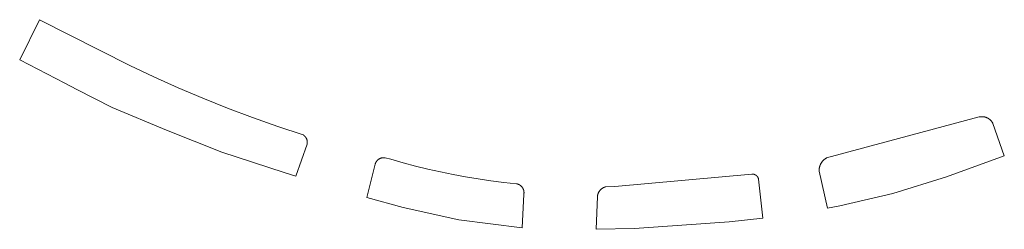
# Model space of a CAD drawing. Extents: x 212171 to 228808, y 571701 to 593093.
# Tile 42 of 97: x 221841 to 221894, y 585010 to 585022. Entities that reach past the tile are written whole.
import ezdxf

# ---------------------------------------------------------------- set-up
doc = ezdxf.new("R2010")
doc.units = 0
doc.layers.add('016 Alles planjaar 2023', color=72, linetype='Continuous', lineweight=20, true_color=0x1e90ff)

msp = doc.modelspace()

# ---------------------------------------------------------------- hatches: boundary and pattern name
at = {"layer": '016 Alles planjaar 2023', "true_color": 0x1e90ff}
h = msp.add_hatch(dxfattribs=at)
h.set_pattern_fill('DQ_CLEAR', color=72, style=0)
h.set_pattern_definition([])
h.paths.add_polyline_path([(221846.606, 585019.443), (221841.673, 585021.941), (221840.596, 585019.758), (221843.063, 585018.48), (221843.716, 585018.13), (221845.643, 585017.144), (221848.618, 585015.909), (221851.639, 585014.709), (221855.03, 585013.599), (221855.678, 585013.394), (221856.289, 585015.148), (221856.29, 585015.156), (221856.292, 585015.165), (221856.293, 585015.173), (221856.294, 585015.181), (221856.295, 585015.19), (221856.295, 585015.198), (221856.296, 585015.207), (221856.296, 585015.215), (221856.297, 585015.224), (221856.297, 585015.232), (221856.297, 585015.241), (221856.297, 585015.249), (221856.296, 585015.257), (221856.296, 585015.266), (221856.295, 585015.274), (221856.295, 585015.283), (221856.294, 585015.291), (221856.293, 585015.3), (221856.292, 585015.308), (221856.291, 585015.316), (221856.289, 585015.325), (221856.288, 585015.333), (221856.286, 585015.341), (221856.284, 585015.349), (221856.282, 585015.358), (221856.28, 585015.366), (221856.278, 585015.374), (221856.275, 585015.382), (221856.273, 585015.39), (221856.27, 585015.398), (221856.267, 585015.406), (221856.265, 585015.414), (221856.262, 585015.422), (221856.258, 585015.43), (221856.255, 585015.438), (221856.252, 585015.445), (221856.248, 585015.453), (221856.244, 585015.461), (221856.24, 585015.468), (221856.237, 585015.476), (221856.232, 585015.483), (221856.228, 585015.49), (221856.224, 585015.498), (221856.219, 585015.505), (221856.215, 585015.512), (221856.21, 585015.519), (221856.205, 585015.526), (221856.2, 585015.533), (221856.195, 585015.54), (221856.19, 585015.546), (221856.185, 585015.553), (221856.18, 585015.559), (221856.174, 585015.566), (221856.169, 585015.572), (221856.163, 585015.578), (221856.157, 585015.585), (221856.151, 585015.591), (221856.145, 585015.597), (221856.139, 585015.602), (221856.133, 585015.608), (221856.127, 585015.614), (221856.12, 585015.619), (221856.114, 585015.625), (221856.107, 585015.63), (221856.1, 585015.635), (221856.094, 585015.64), (221856.087, 585015.645), (221856.08, 585015.65), (221856.073, 585015.655), (221854.688, 585016.11), (221853.313, 585016.594), (221851.948, 585017.107), (221850.594, 585017.649), (221849.252, 585018.219), (221847.923, 585018.817), (221846.606, 585019.443)])
h = msp.add_hatch(dxfattribs=at)
h.set_pattern_fill('DQ_CLEAR', color=72, style=0)
h.set_pattern_definition([])
h.paths.add_polyline_path([(221884.235, 585013.667), (221884.693, 585011.652), (221885.372, 585011.774), (221888.248, 585012.445), (221891.178, 585013.356), (221894.342, 585014.512), (221893.721, 585016.276), (221893.716, 585016.286), (221893.711, 585016.296), (221893.705, 585016.306), (221893.7, 585016.315), (221893.694, 585016.325), (221893.689, 585016.334), (221893.683, 585016.344), (221893.676, 585016.353), (221893.67, 585016.362), (221893.664, 585016.371), (221893.657, 585016.38), (221893.65, 585016.389), (221893.643, 585016.398), (221893.636, 585016.406), (221893.629, 585016.415), (221893.622, 585016.423), (221893.614, 585016.431), (221893.607, 585016.439), (221893.599, 585016.447), (221893.591, 585016.455), (221893.583, 585016.463), (221893.575, 585016.471), (221893.567, 585016.478), (221893.559, 585016.485), (221893.55, 585016.493), (221893.541, 585016.5), (221893.533, 585016.507), (221893.524, 585016.513), (221893.515, 585016.52), (221893.506, 585016.526), (221893.497, 585016.533), (221893.487, 585016.539), (221893.478, 585016.545), (221893.469, 585016.551), (221893.459, 585016.556), (221893.449, 585016.562), (221893.44, 585016.567), (221893.43, 585016.572), (221893.42, 585016.577), (221893.41, 585016.582), (221893.4, 585016.587), (221893.39, 585016.591), (221893.379, 585016.596), (221893.369, 585016.6), (221893.359, 585016.604), (221893.348, 585016.608), (221893.338, 585016.611), (221893.327, 585016.615), (221893.317, 585016.618), (221893.306, 585016.621), (221893.295, 585016.624), (221893.284, 585016.627), (221893.274, 585016.629), (221893.263, 585016.632), (221893.252, 585016.634), (221893.241, 585016.636), (221893.23, 585016.638), (221893.219, 585016.639), (221893.208, 585016.641), (221893.197, 585016.642), (221893.186, 585016.643), (221893.175, 585016.644), (221893.164, 585016.645), (221893.153, 585016.645), (221893.141, 585016.646), (221893.13, 585016.646), (221893.119, 585016.646), (221893.108, 585016.646), (221893.097, 585016.645), (221893.086, 585016.645), (221893.075, 585016.644), (221893.064, 585016.643), (221893.053, 585016.642), (221893.042, 585016.641), (221893.031, 585016.639), (221893.02, 585016.638), (221893.009, 585016.636), (221892.998, 585016.634), (221892.987, 585016.631), (221892.976, 585016.629), (221884.637, 585014.391), (221884.626, 585014.385), (221884.614, 585014.378), (221884.603, 585014.371), (221884.592, 585014.364), (221884.581, 585014.357), (221884.57, 585014.35), (221884.56, 585014.342), (221884.549, 585014.335), (221884.539, 585014.327), (221884.529, 585014.319), (221884.518, 585014.311), (221884.508, 585014.302), (221884.498, 585014.294), (221884.489, 585014.285), (221884.479, 585014.276), (221884.47, 585014.267), (221884.46, 585014.258), (221884.451, 585014.249), (221884.442, 585014.24), (221884.434, 585014.23), (221884.425, 585014.22), (221884.416, 585014.21), (221884.408, 585014.2), (221884.4, 585014.19), (221884.392, 585014.18), (221884.384, 585014.169), (221884.377, 585014.159), (221884.369, 585014.148), (221884.362, 585014.137), (221884.355, 585014.126), (221884.348, 585014.115), (221884.341, 585014.104), (221884.335, 585014.093), (221884.328, 585014.081), (221884.322, 585014.07), (221884.316, 585014.058), (221884.311, 585014.046), (221884.305, 585014.035), (221884.3, 585014.023), (221884.295, 585014.011), (221884.29, 585013.999), (221884.285, 585013.987), (221884.28, 585013.974), (221884.276, 585013.962), (221884.272, 585013.95), (221884.268, 585013.937), (221884.264, 585013.925), (221884.261, 585013.912), (221884.257, 585013.9), (221884.254, 585013.887), (221884.251, 585013.874), (221884.249, 585013.862), (221884.246, 585013.849), (221884.244, 585013.836), (221884.242, 585013.823), (221884.24, 585013.81), (221884.239, 585013.797), (221884.237, 585013.784), (221884.236, 585013.771), (221884.235, 585013.758), (221884.235, 585013.745), (221884.234, 585013.732), (221884.234, 585013.719), (221884.234, 585013.706), (221884.234, 585013.693), (221884.234, 585013.68), (221884.235, 585013.667)])
h = msp.add_hatch(dxfattribs=at)
h.set_pattern_fill('DQ_CLEAR', color=72, style=0)
h.set_pattern_definition([])
h.paths.add_polyline_path([(221859.538, 585012.227), (221861.524, 585011.684), (221864.569, 585011.017), (221868.024, 585010.573), (221868.119, 585012.42), (221868.12, 585012.428), (221868.121, 585012.436), (221868.122, 585012.444), (221868.123, 585012.453), (221868.124, 585012.461), (221868.124, 585012.469), (221868.125, 585012.477), (221868.125, 585012.485), (221868.125, 585012.494), (221868.125, 585012.502), (221868.125, 585012.51), (221868.124, 585012.518), (221868.124, 585012.526), (221868.123, 585012.535), (221868.123, 585012.543), (221868.122, 585012.551), (221868.121, 585012.559), (221868.12, 585012.567), (221868.118, 585012.575), (221868.117, 585012.583), (221868.116, 585012.591), (221868.114, 585012.599), (221868.112, 585012.607), (221868.11, 585012.615), (221868.108, 585012.623), (221868.106, 585012.631), (221868.104, 585012.639), (221868.101, 585012.647), (221868.099, 585012.655), (221868.096, 585012.663), (221868.093, 585012.67), (221868.09, 585012.678), (221868.087, 585012.685), (221868.084, 585012.693), (221868.081, 585012.701), (221868.077, 585012.708), (221868.074, 585012.715), (221868.07, 585012.723), (221868.066, 585012.73), (221868.062, 585012.737), (221868.058, 585012.744), (221868.054, 585012.751), (221868.05, 585012.758), (221868.045, 585012.765), (221868.041, 585012.772), (221868.036, 585012.779), (221868.031, 585012.786), (221868.026, 585012.792), (221868.021, 585012.799), (221868.016, 585012.805), (221868.011, 585012.812), (221868.006, 585012.818), (221868.001, 585012.824), (221867.995, 585012.83), (221867.989, 585012.836), (221867.984, 585012.842), (221867.978, 585012.848), (221867.972, 585012.854), (221867.966, 585012.859), (221867.96, 585012.865), (221867.954, 585012.87), (221867.948, 585012.875), (221867.941, 585012.881), (221867.935, 585012.886), (221867.928, 585012.891), (221867.922, 585012.896), (221867.915, 585012.9), (221867.908, 585012.905), (221867.902, 585012.91), (221867.895, 585012.914), (221867.888, 585012.918), (221867.881, 585012.923), (221867.874, 585012.927), (221867.866, 585012.931), (221867.859, 585012.935), (221867.852, 585012.938), (221867.845, 585012.942), (221867.837, 585012.945), (221867.83, 585012.949), (221867.822, 585012.952), (221867.814, 585012.955), (221867.807, 585012.958), (221867.799, 585012.961), (221867.791, 585012.964), (221867.784, 585012.966), (221867.776, 585012.969), (221867.768, 585012.971), (221867.76, 585012.973), (221867.752, 585012.976), (221867.744, 585012.977), (221867.736, 585012.979), (221867.728, 585012.981), (221867.72, 585012.983), (221867.712, 585012.984), (221867.016, 585013.06), (221866.322, 585013.148), (221865.629, 585013.25), (221864.939, 585013.364), (221864.251, 585013.492), (221863.565, 585013.632), (221862.882, 585013.785), (221862.202, 585013.951), (221861.525, 585014.13), (221860.852, 585014.321), (221860.551, 585014.394), (221860.543, 585014.396), (221860.536, 585014.397), (221860.528, 585014.398), (221860.52, 585014.399), (221860.513, 585014.401), (221860.505, 585014.401), (221860.497, 585014.402), (221860.49, 585014.403), (221860.482, 585014.403), (221860.474, 585014.404), (221860.466, 585014.404), (221860.459, 585014.404), (221860.451, 585014.404), (221860.443, 585014.404), (221860.435, 585014.404), (221860.428, 585014.404), (221860.42, 585014.403), (221860.412, 585014.403), (221860.404, 585014.402), (221860.397, 585014.401), (221860.389, 585014.4), (221860.381, 585014.399), (221860.374, 585014.397), (221860.366, 585014.396), (221860.358, 585014.395), (221860.351, 585014.393), (221860.343, 585014.391), (221860.336, 585014.389), (221860.328, 585014.387), (221860.321, 585014.385), (221860.313, 585014.383), (221860.306, 585014.38), (221860.299, 585014.378), (221860.291, 585014.375), (221860.284, 585014.373), (221860.277, 585014.37), (221860.27, 585014.367), (221860.263, 585014.364), (221860.256, 585014.36), (221860.249, 585014.357), (221860.242, 585014.353), (221860.235, 585014.35), (221860.228, 585014.346), (221860.221, 585014.342), (221860.214, 585014.338), (221860.208, 585014.334), (221860.201, 585014.33), (221860.195, 585014.326), (221860.188, 585014.322), (221860.182, 585014.317), (221860.176, 585014.313), (221860.17, 585014.308), (221860.163, 585014.303), (221860.157, 585014.298), (221860.151, 585014.293), (221860.146, 585014.288), (221860.14, 585014.283), (221860.134, 585014.278), (221860.128, 585014.272), (221860.123, 585014.267), (221860.118, 585014.261), (221860.112, 585014.256), (221860.107, 585014.25), (221860.102, 585014.244), (221860.097, 585014.238), (221860.092, 585014.232), (221860.087, 585014.226), (221860.082, 585014.22), (221860.078, 585014.214), (221860.073, 585014.208), (221860.069, 585014.201), (221860.064, 585014.195), (221860.06, 585014.188), (221860.056, 585014.182), (221860.052, 585014.175), (221860.048, 585014.168), (221860.044, 585014.162), (221860.041, 585014.155), (221860.037, 585014.148), (221860.034, 585014.141), (221860.03, 585014.134), (221860.027, 585014.127), (221860.024, 585014.12), (221860.021, 585014.112), (221860.018, 585014.105), (221860.016, 585014.098), (221860.013, 585014.091), (221860.011, 585014.083), (221860.008, 585014.076), (221860.006, 585014.069), (221860.004, 585014.061), (221860.002, 585014.054), (221860, 585014.046), (221859.538, 585012.227)])
h = msp.add_hatch(dxfattribs=at)
h.set_pattern_fill('DQ_CLEAR', color=72, style=0)
h.set_pattern_definition([])
h.paths.add_polyline_path([(221872.565, 585012.81), (221872.555, 585012.807), (221872.546, 585012.804), (221872.536, 585012.801), (221872.527, 585012.798), (221872.518, 585012.795), (221872.508, 585012.791), (221872.499, 585012.787), (221872.49, 585012.783), (221872.481, 585012.779), (221872.472, 585012.775), (221872.463, 585012.771), (221872.454, 585012.766), (221872.445, 585012.762), (221872.436, 585012.757), (221872.427, 585012.752), (221872.419, 585012.747), (221872.41, 585012.742), (221872.402, 585012.737), (221872.393, 585012.731), (221872.385, 585012.725), (221872.377, 585012.72), (221872.369, 585012.714), (221872.361, 585012.708), (221872.353, 585012.702), (221872.345, 585012.695), (221872.338, 585012.689), (221872.33, 585012.682), (221872.323, 585012.676), (221872.316, 585012.669), (221872.308, 585012.662), (221872.301, 585012.655), (221872.294, 585012.648), (221872.287, 585012.64), (221872.281, 585012.633), (221872.274, 585012.625), (221872.268, 585012.618), (221872.261, 585012.61), (221872.255, 585012.602), (221872.249, 585012.594), (221872.243, 585012.586), (221872.237, 585012.578), (221872.232, 585012.57), (221872.226, 585012.562), (221872.221, 585012.553), (221872.216, 585012.545), (221872.21, 585012.536), (221872.206, 585012.528), (221872.201, 585012.519), (221872.196, 585012.51), (221872.192, 585012.501), (221872.187, 585012.492), (221872.183, 585012.483), (221872.179, 585012.474), (221872.175, 585012.465), (221872.171, 585012.456), (221872.168, 585012.446), (221872.164, 585012.437), (221872.161, 585012.427), (221872.158, 585012.418), (221872.155, 585012.408), (221872.152, 585012.399), (221872.149, 585012.389), (221872.147, 585012.38), (221872.145, 585012.37), (221872.142, 585012.36), (221872.14, 585012.35), (221872.139, 585012.34), (221872.137, 585012.331), (221872.135, 585012.321), (221872.134, 585012.311), (221872.133, 585012.301), (221872.132, 585012.291), (221872.067, 585010.497), (221874.155, 585010.544), (221879.328, 585010.901), (221881.162, 585011.099), (221880.93, 585013.237), (221880.928, 585013.243), (221880.927, 585013.249), (221880.925, 585013.255), (221880.923, 585013.261), (221880.921, 585013.267), (221880.919, 585013.273), (221880.917, 585013.278), (221880.914, 585013.284), (221880.912, 585013.29), (221880.909, 585013.296), (221880.907, 585013.301), (221880.904, 585013.307), (221880.901, 585013.312), (221880.898, 585013.318), (221880.896, 585013.323), (221880.892, 585013.329), (221880.889, 585013.334), (221880.886, 585013.339), (221880.883, 585013.345), (221880.879, 585013.35), (221880.876, 585013.355), (221880.872, 585013.36), (221880.869, 585013.365), (221880.865, 585013.37), (221880.861, 585013.375), (221880.857, 585013.38), (221880.853, 585013.384), (221880.849, 585013.389), (221880.845, 585013.394), (221880.841, 585013.398), (221880.837, 585013.403), (221880.832, 585013.407), (221880.828, 585013.412), (221880.823, 585013.416), (221880.819, 585013.42), (221880.814, 585013.424), (221880.809, 585013.428), (221880.805, 585013.432), (221880.8, 585013.436), (221880.795, 585013.44), (221880.79, 585013.444), (221880.785, 585013.447), (221880.78, 585013.451), (221880.775, 585013.454), (221880.769, 585013.458), (221880.764, 585013.461), (221880.759, 585013.464), (221880.753, 585013.467), (221880.748, 585013.47), (221880.742, 585013.473), (221880.737, 585013.476), (221880.731, 585013.479), (221880.726, 585013.481), (221880.72, 585013.484), (221880.714, 585013.487), (221880.709, 585013.489), (221880.703, 585013.491), (221880.697, 585013.493), (221880.691, 585013.495), (221880.685, 585013.497), (221880.679, 585013.499), (221880.674, 585013.501), (221880.668, 585013.503), (221880.662, 585013.504), (221880.656, 585013.506), (221880.649, 585013.507), (221880.643, 585013.509), (221880.637, 585013.51), (221880.631, 585013.511), (221880.625, 585013.512), (221880.619, 585013.513), (221880.613, 585013.514), (221880.607, 585013.514), (221880.6, 585013.515), (221880.594, 585013.515), (221880.588, 585013.516), (221880.582, 585013.516), (221880.576, 585013.516), (221880.569, 585013.516), (221880.563, 585013.516), (221880.557, 585013.516), (221873.088, 585012.829), (221872.565, 585012.81)])

# ---------------------------------------------------------------- linework, layer by layer
at = {"layer": '016 Alles planjaar 2023', "color": 14, "true_color": 0x004000}
for points in [[(221846.606, 585019.443), (221841.673, 585021.941), (221840.596, 585019.758), (221843.063, 585018.48), (221843.716, 585018.13), (221845.643, 585017.144), (221848.618, 585015.909), (221851.639, 585014.709), (221855.03, 585013.599), (221855.678, 585013.394), (221856.289, 585015.148), (221856.29, 585015.156), (221856.292, 585015.165), (221856.293, 585015.173), (221856.294, 585015.181), (221856.295, 585015.19), (221856.295, 585015.198), (221856.296, 585015.207), (221856.296, 585015.215), (221856.297, 585015.224), (221856.297, 585015.232), (221856.297, 585015.241), (221856.297, 585015.249), (221856.296, 585015.257), (221856.296, 585015.266), (221856.295, 585015.274), (221856.295, 585015.283), (221856.294, 585015.291), (221856.293, 585015.3), (221856.292, 585015.308), (221856.291, 585015.316), (221856.289, 585015.325), (221856.288, 585015.333), (221856.286, 585015.341), (221856.284, 585015.349), (221856.282, 585015.358), (221856.28, 585015.366), (221856.278, 585015.374), (221856.275, 585015.382), (221856.273, 585015.39), (221856.27, 585015.398), (221856.267, 585015.406), (221856.265, 585015.414), (221856.262, 585015.422), (221856.258, 585015.43), (221856.255, 585015.438), (221856.252, 585015.445), (221856.248, 585015.453), (221856.244, 585015.461), (221856.24, 585015.468), (221856.237, 585015.476), (221856.232, 585015.483), (221856.228, 585015.49), (221856.224, 585015.498), (221856.219, 585015.505), (221856.215, 585015.512), (221856.21, 585015.519), (221856.205, 585015.526), (221856.2, 585015.533), (221856.195, 585015.54), (221856.19, 585015.546), (221856.185, 585015.553), (221856.18, 585015.559), (221856.174, 585015.566), (221856.169, 585015.572), (221856.163, 585015.578), (221856.157, 585015.585), (221856.151, 585015.591), (221856.145, 585015.597), (221856.139, 585015.602), (221856.133, 585015.608), (221856.127, 585015.614), (221856.12, 585015.619), (221856.114, 585015.625), (221856.107, 585015.63), (221856.1, 585015.635), (221856.094, 585015.64), (221856.087, 585015.645), (221856.08, 585015.65), (221856.073, 585015.655), (221854.688, 585016.11), (221853.313, 585016.594), (221851.948, 585017.107), (221850.594, 585017.649), (221849.252, 585018.219), (221847.923, 585018.817), (221846.606, 585019.443)], [(221884.235, 585013.667), (221884.693, 585011.652), (221885.372, 585011.774), (221888.248, 585012.445), (221891.178, 585013.356), (221894.342, 585014.512), (221893.721, 585016.276), (221893.716, 585016.286), (221893.711, 585016.296), (221893.705, 585016.306), (221893.7, 585016.315), (221893.694, 585016.325), (221893.689, 585016.334), (221893.683, 585016.344), (221893.676, 585016.353), (221893.67, 585016.362), (221893.664, 585016.371), (221893.657, 585016.38), (221893.65, 585016.389), (221893.643, 585016.398), (221893.636, 585016.406), (221893.629, 585016.415), (221893.622, 585016.423), (221893.614, 585016.431), (221893.607, 585016.439), (221893.599, 585016.447), (221893.591, 585016.455), (221893.583, 585016.463), (221893.575, 585016.471), (221893.567, 585016.478), (221893.559, 585016.485), (221893.55, 585016.493), (221893.541, 585016.5), (221893.533, 585016.507), (221893.524, 585016.513), (221893.515, 585016.52), (221893.506, 585016.526), (221893.497, 585016.533), (221893.487, 585016.539), (221893.478, 585016.545), (221893.469, 585016.551), (221893.459, 585016.556), (221893.449, 585016.562), (221893.44, 585016.567), (221893.43, 585016.572), (221893.42, 585016.577), (221893.41, 585016.582), (221893.4, 585016.587), (221893.39, 585016.591), (221893.379, 585016.596), (221893.369, 585016.6), (221893.359, 585016.604), (221893.348, 585016.608), (221893.338, 585016.611), (221893.327, 585016.615), (221893.317, 585016.618), (221893.306, 585016.621), (221893.295, 585016.624), (221893.284, 585016.627), (221893.274, 585016.629), (221893.263, 585016.632), (221893.252, 585016.634), (221893.241, 585016.636), (221893.23, 585016.638), (221893.219, 585016.639), (221893.208, 585016.641), (221893.197, 585016.642), (221893.186, 585016.643), (221893.175, 585016.644), (221893.164, 585016.645), (221893.153, 585016.645), (221893.141, 585016.646), (221893.13, 585016.646), (221893.119, 585016.646), (221893.108, 585016.646), (221893.097, 585016.645), (221893.086, 585016.645), (221893.075, 585016.644), (221893.064, 585016.643), (221893.053, 585016.642), (221893.042, 585016.641), (221893.031, 585016.639), (221893.02, 585016.638), (221893.009, 585016.636), (221892.998, 585016.634), (221892.987, 585016.631), (221892.976, 585016.629), (221884.637, 585014.391), (221884.626, 585014.385), (221884.614, 585014.378), (221884.603, 585014.371), (221884.592, 585014.364), (221884.581, 585014.357), (221884.57, 585014.35), (221884.56, 585014.342), (221884.549, 585014.335), (221884.539, 585014.327), (221884.529, 585014.319), (221884.518, 585014.311), (221884.508, 585014.302), (221884.498, 585014.294), (221884.489, 585014.285), (221884.479, 585014.276), (221884.47, 585014.267), (221884.46, 585014.258), (221884.451, 585014.249), (221884.442, 585014.24), (221884.434, 585014.23), (221884.425, 585014.22), (221884.416, 585014.21), (221884.408, 585014.2), (221884.4, 585014.19), (221884.392, 585014.18), (221884.384, 585014.169), (221884.377, 585014.159), (221884.369, 585014.148), (221884.362, 585014.137), (221884.355, 585014.126), (221884.348, 585014.115), (221884.341, 585014.104), (221884.335, 585014.093), (221884.328, 585014.081), (221884.322, 585014.07), (221884.316, 585014.058), (221884.311, 585014.046), (221884.305, 585014.035), (221884.3, 585014.023), (221884.295, 585014.011), (221884.29, 585013.999), (221884.285, 585013.987), (221884.28, 585013.974), (221884.276, 585013.962), (221884.272, 585013.95), (221884.268, 585013.937), (221884.264, 585013.925), (221884.261, 585013.912), (221884.257, 585013.9), (221884.254, 585013.887), (221884.251, 585013.874), (221884.249, 585013.862), (221884.246, 585013.849), (221884.244, 585013.836), (221884.242, 585013.823), (221884.24, 585013.81), (221884.239, 585013.797), (221884.237, 585013.784), (221884.236, 585013.771), (221884.235, 585013.758), (221884.235, 585013.745), (221884.234, 585013.732), (221884.234, 585013.719), (221884.234, 585013.706), (221884.234, 585013.693), (221884.234, 585013.68), (221884.235, 585013.667)], [(221859.538, 585012.227), (221861.524, 585011.684), (221864.569, 585011.017), (221868.024, 585010.573), (221868.119, 585012.42), (221868.12, 585012.428), (221868.121, 585012.436), (221868.122, 585012.444), (221868.123, 585012.453), (221868.124, 585012.461), (221868.124, 585012.469), (221868.125, 585012.477), (221868.125, 585012.485), (221868.125, 585012.494), (221868.125, 585012.502), (221868.125, 585012.51), (221868.124, 585012.518), (221868.124, 585012.526), (221868.123, 585012.535), (221868.123, 585012.543), (221868.122, 585012.551), (221868.121, 585012.559), (221868.12, 585012.567), (221868.118, 585012.575), (221868.117, 585012.583), (221868.116, 585012.591), (221868.114, 585012.599), (221868.112, 585012.607), (221868.11, 585012.615), (221868.108, 585012.623), (221868.106, 585012.631), (221868.104, 585012.639), (221868.101, 585012.647), (221868.099, 585012.655), (221868.096, 585012.663), (221868.093, 585012.67), (221868.09, 585012.678), (221868.087, 585012.685), (221868.084, 585012.693), (221868.081, 585012.701), (221868.077, 585012.708), (221868.074, 585012.715), (221868.07, 585012.723), (221868.066, 585012.73), (221868.062, 585012.737), (221868.058, 585012.744), (221868.054, 585012.751), (221868.05, 585012.758), (221868.045, 585012.765), (221868.041, 585012.772), (221868.036, 585012.779), (221868.031, 585012.786), (221868.026, 585012.792), (221868.021, 585012.799), (221868.016, 585012.805), (221868.011, 585012.812), (221868.006, 585012.818), (221868.001, 585012.824), (221867.995, 585012.83), (221867.989, 585012.836), (221867.984, 585012.842), (221867.978, 585012.848), (221867.972, 585012.854), (221867.966, 585012.859), (221867.96, 585012.865), (221867.954, 585012.87), (221867.948, 585012.875), (221867.941, 585012.881), (221867.935, 585012.886), (221867.928, 585012.891), (221867.922, 585012.896), (221867.915, 585012.9), (221867.908, 585012.905), (221867.902, 585012.91), (221867.895, 585012.914), (221867.888, 585012.918), (221867.881, 585012.923), (221867.874, 585012.927), (221867.866, 585012.931), (221867.859, 585012.935), (221867.852, 585012.938), (221867.845, 585012.942), (221867.837, 585012.945), (221867.83, 585012.949), (221867.822, 585012.952), (221867.814, 585012.955), (221867.807, 585012.958), (221867.799, 585012.961), (221867.791, 585012.964), (221867.784, 585012.966), (221867.776, 585012.969), (221867.768, 585012.971), (221867.76, 585012.973), (221867.752, 585012.976), (221867.744, 585012.977), (221867.736, 585012.979), (221867.728, 585012.981), (221867.72, 585012.983), (221867.712, 585012.984), (221867.016, 585013.06), (221866.322, 585013.148), (221865.629, 585013.25), (221864.939, 585013.364), (221864.251, 585013.492), (221863.565, 585013.632), (221862.882, 585013.785), (221862.202, 585013.951), (221861.525, 585014.13), (221860.852, 585014.321), (221860.551, 585014.394), (221860.543, 585014.396), (221860.536, 585014.397), (221860.528, 585014.398), (221860.52, 585014.399), (221860.513, 585014.401), (221860.505, 585014.401), (221860.497, 585014.402), (221860.49, 585014.403), (221860.482, 585014.403), (221860.474, 585014.404), (221860.466, 585014.404), (221860.459, 585014.404), (221860.451, 585014.404), (221860.443, 585014.404), (221860.435, 585014.404), (221860.428, 585014.404), (221860.42, 585014.403), (221860.412, 585014.403), (221860.404, 585014.402), (221860.397, 585014.401), (221860.389, 585014.4), (221860.381, 585014.399), (221860.374, 585014.397), (221860.366, 585014.396), (221860.358, 585014.395), (221860.351, 585014.393), (221860.343, 585014.391), (221860.336, 585014.389), (221860.328, 585014.387), (221860.321, 585014.385), (221860.313, 585014.383), (221860.306, 585014.38), (221860.299, 585014.378), (221860.291, 585014.375), (221860.284, 585014.373), (221860.277, 585014.37), (221860.27, 585014.367), (221860.263, 585014.364), (221860.256, 585014.36), (221860.249, 585014.357), (221860.242, 585014.353), (221860.235, 585014.35), (221860.228, 585014.346), (221860.221, 585014.342), (221860.214, 585014.338), (221860.208, 585014.334), (221860.201, 585014.33), (221860.195, 585014.326), (221860.188, 585014.322), (221860.182, 585014.317), (221860.176, 585014.313), (221860.17, 585014.308), (221860.163, 585014.303), (221860.157, 585014.298), (221860.151, 585014.293), (221860.146, 585014.288), (221860.14, 585014.283), (221860.134, 585014.278), (221860.128, 585014.272), (221860.123, 585014.267), (221860.118, 585014.261), (221860.112, 585014.256), (221860.107, 585014.25), (221860.102, 585014.244), (221860.097, 585014.238), (221860.092, 585014.232), (221860.087, 585014.226), (221860.082, 585014.22), (221860.078, 585014.214), (221860.073, 585014.208), (221860.069, 585014.201), (221860.064, 585014.195), (221860.06, 585014.188), (221860.056, 585014.182), (221860.052, 585014.175), (221860.048, 585014.168), (221860.044, 585014.162), (221860.041, 585014.155), (221860.037, 585014.148), (221860.034, 585014.141), (221860.03, 585014.134), (221860.027, 585014.127), (221860.024, 585014.12), (221860.021, 585014.112), (221860.018, 585014.105), (221860.016, 585014.098), (221860.013, 585014.091), (221860.011, 585014.083), (221860.008, 585014.076), (221860.006, 585014.069), (221860.004, 585014.061), (221860.002, 585014.054), (221860, 585014.046), (221859.538, 585012.227)], [(221872.565, 585012.81), (221872.555, 585012.807), (221872.546, 585012.804), (221872.536, 585012.801), (221872.527, 585012.798), (221872.518, 585012.795), (221872.508, 585012.791), (221872.499, 585012.787), (221872.49, 585012.783), (221872.481, 585012.779), (221872.472, 585012.775), (221872.463, 585012.771), (221872.454, 585012.766), (221872.445, 585012.762), (221872.436, 585012.757), (221872.427, 585012.752), (221872.419, 585012.747), (221872.41, 585012.742), (221872.402, 585012.737), (221872.393, 585012.731), (221872.385, 585012.725), (221872.377, 585012.72), (221872.369, 585012.714), (221872.361, 585012.708), (221872.353, 585012.702), (221872.345, 585012.695), (221872.338, 585012.689), (221872.33, 585012.682), (221872.323, 585012.676), (221872.316, 585012.669), (221872.308, 585012.662), (221872.301, 585012.655), (221872.294, 585012.648), (221872.287, 585012.64), (221872.281, 585012.633), (221872.274, 585012.625), (221872.268, 585012.618), (221872.261, 585012.61), (221872.255, 585012.602), (221872.249, 585012.594), (221872.243, 585012.586), (221872.237, 585012.578), (221872.232, 585012.57), (221872.226, 585012.562), (221872.221, 585012.553), (221872.216, 585012.545), (221872.21, 585012.536), (221872.206, 585012.528), (221872.201, 585012.519), (221872.196, 585012.51), (221872.192, 585012.501), (221872.187, 585012.492), (221872.183, 585012.483), (221872.179, 585012.474), (221872.175, 585012.465), (221872.171, 585012.456), (221872.168, 585012.446), (221872.164, 585012.437), (221872.161, 585012.427), (221872.158, 585012.418), (221872.155, 585012.408), (221872.152, 585012.399), (221872.149, 585012.389), (221872.147, 585012.38), (221872.145, 585012.37), (221872.142, 585012.36), (221872.14, 585012.35), (221872.139, 585012.34), (221872.137, 585012.331), (221872.135, 585012.321), (221872.134, 585012.311), (221872.133, 585012.301), (221872.132, 585012.291), (221872.067, 585010.497), (221874.155, 585010.544), (221879.328, 585010.901), (221881.162, 585011.099), (221880.93, 585013.237), (221880.928, 585013.243), (221880.927, 585013.249), (221880.925, 585013.255), (221880.923, 585013.261), (221880.921, 585013.267), (221880.919, 585013.273), (221880.917, 585013.278), (221880.914, 585013.284), (221880.912, 585013.29), (221880.909, 585013.296), (221880.907, 585013.301), (221880.904, 585013.307), (221880.901, 585013.312), (221880.898, 585013.318), (221880.896, 585013.323), (221880.892, 585013.329), (221880.889, 585013.334), (221880.886, 585013.339), (221880.883, 585013.345), (221880.879, 585013.35), (221880.876, 585013.355), (221880.872, 585013.36), (221880.869, 585013.365), (221880.865, 585013.37), (221880.861, 585013.375), (221880.857, 585013.38), (221880.853, 585013.384), (221880.849, 585013.389), (221880.845, 585013.394), (221880.841, 585013.398), (221880.837, 585013.403), (221880.832, 585013.407), (221880.828, 585013.412), (221880.823, 585013.416), (221880.819, 585013.42), (221880.814, 585013.424), (221880.809, 585013.428), (221880.805, 585013.432), (221880.8, 585013.436), (221880.795, 585013.44), (221880.79, 585013.444), (221880.785, 585013.447), (221880.78, 585013.451), (221880.775, 585013.454), (221880.769, 585013.458), (221880.764, 585013.461), (221880.759, 585013.464), (221880.753, 585013.467), (221880.748, 585013.47), (221880.742, 585013.473), (221880.737, 585013.476), (221880.731, 585013.479), (221880.726, 585013.481), (221880.72, 585013.484), (221880.714, 585013.487), (221880.709, 585013.489), (221880.703, 585013.491), (221880.697, 585013.493), (221880.691, 585013.495), (221880.685, 585013.497), (221880.679, 585013.499), (221880.674, 585013.501), (221880.668, 585013.503), (221880.662, 585013.504), (221880.656, 585013.506), (221880.649, 585013.507), (221880.643, 585013.509), (221880.637, 585013.51), (221880.631, 585013.511), (221880.625, 585013.512), (221880.619, 585013.513), (221880.613, 585013.514), (221880.607, 585013.514), (221880.6, 585013.515), (221880.594, 585013.515), (221880.588, 585013.516), (221880.582, 585013.516), (221880.576, 585013.516), (221880.569, 585013.516), (221880.563, 585013.516), (221880.557, 585013.516), (221873.088, 585012.829), (221872.565, 585012.81)]]:
    msp.add_lwpolyline(points, close=True, dxfattribs=at)

doc.saveas('drawing.dxf')
